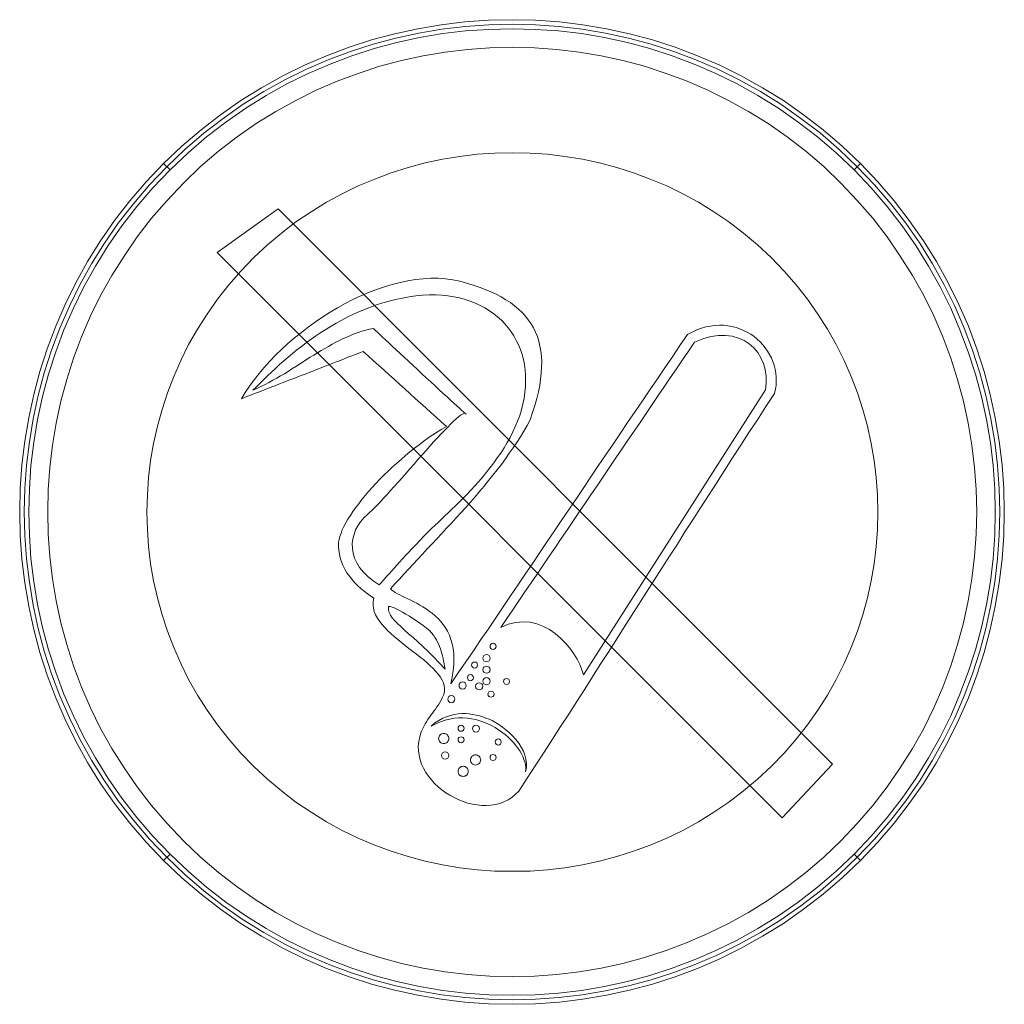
# Model space of a CAD drawing. Header units: millimetres. Extents: x 109 to 343, y 26 to 260.
import ezdxf

# ---------------------------------------------------------------- set-up
doc = ezdxf.new("R2010")
doc.units = ezdxf.units.MM

# ---------------------------------------------------------------- blocks, each defined once
blk = doc.blocks.new('WMF0')
at = {"color": 7, "lineweight": 0}
for points in [[(-81.64, 81.08), (-77.34, 85.18), (-72.86, 89.03), (-68.25, 92.57), (-63.49, 95.9), (-58.6, 98.92), (-53.61, 101.69), (-48.5, 104.23), (-43.3, 106.45), (-38.03, 108.42), (-32.68, 110.16), (-27.27, 111.62), (-21.82, 112.8), (-16.31, 113.73), (-10.79, 114.39), (-5.2, 114.77), (0.35, 114.91), (5.9, 114.77), (11.48, 114.39), (17, 113.73), (22.52, 112.8), (27.96, 111.62), (33.38, 110.16), (38.72, 108.42), (43.99, 106.45), (49.2, 104.23), (54.3, 101.69), (59.3, 98.92), (64.19, 95.9), (68.94, 92.57), (73.56, 89.03), (78.03, 85.18), (82.33, 81.08), (86.43, 76.78), (90.28, 72.31), (93.82, 67.69), (97.15, 62.94), (100.17, 58.05), (102.94, 53.05), (105.48, 47.95), (107.7, 42.78), (109.67, 37.51), (111.41, 32.13), (112.87, 26.75), (114.05, 21.27), (114.98, 15.79), (115.64, 10.24), (116.02, 4.68), (116.16, -0.87), (116.02, -6.45), (115.64, -12), (114.98, -17.56), (114.05, -23.04), (112.87, -28.52), (111.41, -33.9), (109.67, -39.28), (107.7, -44.55), (105.48, -49.72), (102.94, -54.82), (100.17, -59.82), (97.15, -64.71), (93.82, -69.46), (90.28, -74.08), (86.43, -78.55), (82.33, -82.85), (78.03, -86.95), (73.56, -90.8), (68.94, -94.34), (64.19, -97.67), (59.3, -100.69), (54.3, -103.46), (49.2, -106), (43.99, -108.22), (38.72, -110.19), (33.38, -111.93), (27.96, -113.39), (22.52, -114.57), (17, -115.5), (11.48, -116.16), (5.9, -116.54), (0.35, -116.68), (-5.2, -116.54), (-10.79, -116.16), (-16.31, -115.5), (-21.82, -114.57), (-27.27, -113.39), (-32.68, -111.93), (-38.03, -110.19), (-43.3, -108.22), (-48.5, -106), (-53.61, -103.46), (-58.6, -100.69), (-63.49, -97.67), (-68.25, -94.34), (-72.86, -90.8), (-77.34, -86.95), (-81.64, -82.85), (-85.73, -78.55), (-89.58, -74.08), (-93.16, -69.46), (-96.45, -64.71), (-99.51, -59.82), (-102.28, -54.82), (-104.78, -49.72), (-107.04, -44.55), (-109.01, -39.28), (-110.75, -33.9), (-112.17, -28.52), (-113.39, -23.04), (-114.29, -17.56), (-114.98, -12), (-115.36, -6.45), (-115.5, -0.87), (-115.36, 4.68), (-114.98, 10.24), (-114.29, 15.79), (-113.39, 21.27), (-112.17, 26.75), (-110.75, 32.13), (-109.01, 37.51), (-107.04, 42.78), (-104.78, 47.95), (-102.28, 53.05), (-99.51, 58.05), (-96.45, 62.94), (-93.16, 67.69), (-89.58, 72.31), (-85.73, 76.78), (-81.64, 81.08), (-81.64, 81.08)], [(83.1, 81.85), (83.1, 81.85), (78.76, 85.98), (74.21, 89.86), (69.57, 93.44), (64.78, 96.8), (59.85, 99.85), (54.78, 102.63), (49.65, 105.2), (44.41, 107.45), (39.07, 109.43), (33.69, 111.2), (28.21, 112.66), (22.73, 113.84), (17.17, 114.77), (11.59, 115.47), (5.93, 115.85), (0.35, 115.99), (-5.24, 115.85), (-10.89, 115.47), (-16.48, 114.77), (-22.03, 113.84), (-27.51, 112.66), (-33, 111.2), (-38.37, 109.43), (-43.72, 107.45), (-48.96, 105.2), (-54.09, 102.63), (-59.16, 99.85), (-64.08, 96.8), (-68.87, 93.44), (-73.52, 89.86), (-78.07, 85.98), (-82.4, 81.85), (-80.88, 80.32), (-76.61, 84.38), (-72.2, 88.2), (-67.62, 91.7), (-62.9, 95), (-58.05, 97.98), (-53.12, 100.76), (-48.05, 103.25), (-42.88, 105.44), (-37.68, 107.42), (-32.37, 109.12), (-27.03, 110.58), (-21.62, 111.76), (-16.13, 112.69), (-10.69, 113.32), (-5.17, 113.7), (0.35, 113.84), (5.86, 113.7), (11.38, 113.32), (16.83, 112.69), (22.31, 111.76), (27.72, 110.58), (33.07, 109.12), (38.37, 107.42), (43.58, 105.44), (48.75, 103.25), (53.81, 100.76), (58.74, 97.98), (63.6, 95), (68.32, 91.7), (72.9, 88.2), (77.3, 84.38), (81.57, 80.32), (81.57, 80.32), (83.1, 81.85)], [(-61, 59.5), (-57.77, 62.52), (-54.4, 65.33), (-50.97, 67.97), (-47.39, 70.4), (-43.75, 72.65), (-40, 74.67), (-36.19, 76.54), (-32.27, 78.17), (-28.35, 79.63), (-24.32, 80.91), (-20.26, 81.99), (-16.17, 82.85), (-12.04, 83.55), (-7.91, 84.03), (-3.75, 84.31), (0.45, 84.42), (4.61, 84.31), (8.78, 84.03), (12.91, 83.55), (17.04, 82.85), (21.13, 81.99), (25.19, 80.91), (29.21, 79.63), (33.17, 78.17), (37.06, 76.54), (40.87, 74.67), (44.62, 72.65), (48.26, 70.4), (51.84, 67.97), (55.27, 65.33), (58.64, 62.52), (61.86, 59.5), (64.92, 56.31), (67.8, 53.02), (70.47, 49.62), (72.97, 46.11), (75.22, 42.54), (77.3, 38.86), (79.18, 35.08), (80.88, 31.26), (82.37, 27.38), (83.65, 23.42), (84.73, 19.46), (85.63, 15.4), (86.32, 11.38), (86.81, 7.29), (87.12, 3.19), (87.23, -0.9), (87.12, -5), (86.81, -9.09), (86.32, -13.18), (85.63, -17.24), (84.73, -21.27), (83.65, -25.26), (82.37, -29.18), (80.88, -33.07), (79.18, -36.88), (77.3, -40.66), (75.22, -44.34), (72.97, -47.91), (70.47, -51.42), (67.8, -54.82), (64.92, -58.12), (61.86, -61.27), (58.64, -64.29), (55.27, -67.1), (51.84, -69.74), (48.26, -72.17), (44.62, -74.42), (40.87, -76.47), (37.06, -78.31), (33.17, -79.97), (29.21, -81.43), (25.19, -82.68), (21.13, -83.76), (17.04, -84.66), (12.91, -85.32), (8.78, -85.8), (4.61, -86.12), (0.45, -86.18), (-3.75, -86.12), (-7.91, -85.8), (-12.04, -85.32), (-16.17, -84.66), (-20.26, -83.76), (-24.32, -82.68), (-28.35, -81.43), (-32.27, -79.97), (-36.19, -78.31), (-40, -76.47), (-43.75, -74.42), (-47.39, -72.17), (-50.97, -69.74), (-54.4, -67.1), (-57.77, -64.29), (-61, -61.27), (-64.08, -58.12), (-66.93, -54.82), (-69.63, -51.42), (-72.1, -47.91), (-74.39, -44.34), (-76.47, -40.66), (-78.34, -36.88), (-80.01, -33.07), (-81.5, -29.18), (-82.78, -25.26), (-83.89, -21.27), (-84.8, -17.24), (-85.49, -13.18), (-85.98, -9.09), (-86.25, -5), (-86.36, -0.9), (-86.25, 3.19), (-85.98, 7.29), (-85.49, 11.38), (-84.8, 15.4), (-83.89, 19.46), (-82.78, 23.42), (-81.5, 27.38), (-80.01, 31.26), (-78.34, 35.08), (-76.47, 38.86), (-74.39, 42.54), (-72.1, 46.11), (-69.63, 49.62), (-66.93, 53.02), (-64.08, 56.31), (-61, 59.5), (-61, 59.5)], [(-82.4, 81.85), (-82.4, 81.85), (-86.53, 77.51), (-90.42, 73), (-94.03, 68.32), (-97.36, 63.53), (-100.44, 58.6), (-103.22, 53.54), (-105.75, 48.4), (-108.01, 43.2), (-110.02, 37.85), (-111.76, 32.44), (-113.21, 26.99), (-114.43, 21.48), (-115.33, 15.96), (-116.06, 10.34), (-116.44, 4.72), (-116.58, -0.87), (-116.44, -6.49), (-116.06, -12.11), (-115.33, -17.73), (-114.43, -23.25), (-113.21, -28.76), (-111.76, -34.21), (-110.02, -39.62), (-108.01, -44.97), (-105.75, -50.17), (-103.22, -55.31), (-100.44, -60.37), (-97.36, -65.3), (-94.03, -70.09), (-90.42, -74.77), (-86.53, -79.28), (-82.4, -83.62), (-80.88, -82.09), (-84.94, -77.82), (-88.75, -73.38), (-92.29, -68.84), (-95.55, -64.12), (-98.57, -59.26), (-101.35, -54.33), (-103.81, -49.27), (-106.07, -44.13), (-108.01, -38.93), (-109.74, -33.59), (-111.13, -28.28), (-112.35, -22.83), (-113.25, -17.38), (-113.91, -11.9), (-114.29, -6.42), (-114.43, -0.87), (-114.29, 4.65), (-113.91, 10.13), (-113.25, 15.61), (-112.35, 21.06), (-111.13, 26.51), (-109.74, 31.82), (-108.01, 37.16), (-106.07, 42.36), (-103.81, 47.5), (-101.35, 52.56), (-98.57, 57.49), (-95.55, 62.35), (-92.29, 67.07), (-88.75, 71.61), (-84.94, 76.05), (-80.88, 80.32), (-80.88, 80.32), (-82.4, 81.85)], [(83.1, -83.62), (83.1, -83.62), (87.23, -79.28), (91.11, -74.73), (94.68, -70.09), (98.05, -65.3), (101.1, -60.37), (103.88, -55.31), (106.45, -50.17), (108.7, -44.97), (110.68, -39.62), (112.45, -34.21), (113.91, -28.76), (115.09, -23.25), (116.02, -17.73), (116.72, -12.11), (117.1, -6.49), (117.24, -0.87), (117.1, 4.72), (116.72, 10.34), (116.02, 15.96), (115.09, 21.48), (113.91, 26.99), (112.45, 32.44), (110.68, 37.85), (108.7, 43.2), (106.45, 48.4), (103.88, 53.54), (101.1, 58.6), (98.05, 63.53), (94.68, 68.32), (91.11, 72.97), (87.23, 77.51), (83.1, 81.85), (81.57, 80.32), (85.63, 76.05), (89.45, 71.65), (92.95, 67.07), (96.25, 62.35), (99.23, 57.49), (102.01, 52.56), (104.5, 47.5), (106.69, 42.36), (108.67, 37.16), (110.37, 31.82), (111.82, 26.51), (113, 21.06), (113.94, 15.61), (114.57, 10.13), (114.95, 4.65), (115.09, -0.87), (114.95, -6.42), (114.57, -11.9), (113.94, -17.38), (113, -22.83), (111.82, -28.28), (110.37, -33.59), (108.67, -38.93), (106.69, -44.13), (104.5, -49.27), (102.01, -54.33), (99.23, -59.26), (96.25, -64.12), (92.95, -68.84), (89.45, -73.42), (85.63, -77.82), (81.57, -82.09), (81.57, -82.09), (83.1, -83.62)], [(-63.94, 26.02), (-63.01, 27.51), (-62, 29.01), (-60.93, 30.5), (-59.75, 31.99), (-58.5, 33.45), (-57.18, 34.9), (-55.83, 36.33), (-54.37, 37.75), (-52.88, 39.1), (-51.32, 40.46), (-49.68, 41.74), (-48.05, 43.02), (-46.35, 44.24), (-44.62, 45.42), (-42.88, 46.53), (-41.08, 47.6), (-39.28, 48.61), (-37.44, 49.55), (-35.6, 50.41), (-33.72, 51.21), (-31.85, 51.94), (-29.98, 52.6), (-28.1, 53.15), (-26.26, 53.64), (-24.39, 54.02), (-22.55, 54.33), (-20.75, 54.51), (-18.94, 54.61), (-17.17, 54.61), (-15.44, 54.47), (-13.74, 54.23), (-12.07, 53.88), (-10.48, 53.47), (-8.92, 52.98), (-7.46, 52.49), (-6.04, 51.97), (-4.72, 51.42), (-3.43, 50.83), (-2.26, 50.17), (-1.11, 49.51), (-0.03, 48.82), (0.94, 48.09), (1.87, 47.29), (2.71, 46.49), (3.5, 45.63), (4.2, 44.76), (4.86, 43.82), (5.41, 42.85), (5.9, 41.81), (6.35, 40.77), (6.7, 39.66), (6.97, 38.51), (7.18, 37.3), (7.32, 36.08), (7.39, 34.8), (7.36, 33.45), (7.29, 32.06), (7.11, 30.64), (6.9, 29.14), (6.59, 27.62), (6.21, 26.06), (5.76, 24.43), (5.2, 22.73), (4.61, 20.99), (3.89, 19.64), (3.12, 18.32), (2.32, 17), (1.49, 15.65), (0.62, 14.33), (-0.31, 13.05), (-1.21, 11.73), (-2.19, 10.41), (-3.19, 9.13), (-4.2, 7.84), (-5.24, 6.56), (-6.28, 5.27), (-7.36, 3.99), (-8.43, 2.74), (-9.54, 1.46), (-10.65, 0.21), (-11.76, -1.04), (-12.91, -2.29), (-14.05, -3.54), (-15.2, -4.75), (-16.34, -6), (-17.49, -7.22), (-18.63, -8.43), (-19.78, -9.65), (-20.89, -10.86), (-22.03, -12.07), (-23.14, -13.25), (-24.25, -14.43), (-25.33, -15.65), (-26.4, -16.83), (-27.48, -17.97), (-28.52, -19.15), (-28.21, -19.43), (-27.83, -19.71), (-27.38, -20.02), (-26.89, -20.3), (-26.33, -20.57), (-25.74, -20.85), (-25.09, -21.16), (-24.43, -21.48), (-23.73, -21.82), (-23, -22.17), (-22.27, -22.55), (-21.55, -22.97), (-20.82, -23.42), (-20.05, -23.87), (-19.33, -24.39), (-18.6, -24.91), (-17.9, -25.5), (-17.24, -26.16), (-16.62, -26.82), (-16.03, -27.58), (-15.47, -28.35), (-14.99, -29.21), (-14.54, -30.12), (-14.19, -31.12), (-13.88, -32.16), (-13.64, -33.27), (-13.5, -34.49), (-13.46, -35.74), (-13.5, -37.12), (-13.64, -38.55), (-13.88, -40.07), (-14.23, -41.7), (-12.42, -39.07), (-10.62, -36.43), (-8.85, -33.83), (-7.08, -31.19), (-5.27, -28.59), (-3.54, -25.99), (-1.77, -23.39), (0, -20.82), (1.73, -18.22), (3.47, -15.65), (5.24, -13.05), (6.97, -10.48), (8.71, -7.91), (10.44, -5.34), (12.18, -2.78), (13.91, -0.21), (15.61, 2.36), (17.35, 4.93), (19.08, 7.49), (20.82, 10.06), (22.55, 12.63), (24.32, 15.2), (26.06, 17.8), (27.79, 20.37), (29.56, 22.97), (31.33, 25.54), (33.07, 28.14), (34.87, 30.74), (36.64, 33.38), (38.41, 35.98), (40.21, 38.62), (42.02, 41.25), (43.13, 41.84), (44.2, 42.33), (45.31, 42.75), (46.39, 43.06), (47.46, 43.27), (48.5, 43.4), (49.58, 43.47), (50.59, 43.44), (51.59, 43.34), (52.56, 43.16), (53.54, 42.92), (54.44, 42.61), (55.34, 42.22), (56.21, 41.81), (57.04, 41.32), (57.8, 40.77), (58.53, 40.18), (59.23, 39.52), (59.89, 38.82), (60.47, 38.1), (61, 37.33), (61.48, 36.53), (61.93, 35.7), (62.28, 34.83), (62.59, 33.97), (62.83, 33.03), (62.97, 32.09), (63.08, 31.16), (63.08, 30.19), (63.04, 29.21), (62.87, 28.24), (62.66, 27.27), (60.61, 24.15), (58.6, 21.03), (56.59, 17.97), (54.65, 14.95), (52.7, 11.94), (50.76, 8.95), (48.85, 6), (46.98, 3.05), (45.1, 0.14), (43.27, -2.74), (41.39, -5.62), (39.59, -8.5), (37.75, -11.38), (35.91, -14.23), (34.11, -17.07), (32.3, -19.95), (30.46, -22.8), (28.66, -25.64), (26.82, -28.49), (24.98, -31.37), (23.18, -34.24), (21.3, -37.12), (19.46, -40.04), (17.59, -42.95), (15.72, -45.87), (13.81, -48.85), (11.87, -51.84), (9.92, -54.82), (7.98, -57.87), (5.97, -60.93), (3.96, -64.05), (1.91, -67.17), (1.11, -67.97), (0.28, -68.66), (-0.62, -69.25), (-1.6, -69.7), (-2.57, -70.09), (-3.61, -70.33), (-4.68, -70.5), (-5.76, -70.57), (-6.84, -70.54), (-7.95, -70.43), (-9.06, -70.26), (-10.17, -69.98), (-11.24, -69.63), (-12.32, -69.22), (-13.39, -68.7), (-14.4, -68.14), (-15.37, -67.52), (-16.31, -66.86), (-17.21, -66.13), (-18.04, -65.33), (-18.81, -64.5), (-19.53, -63.63), (-20.16, -62.7), (-20.68, -61.72), (-21.13, -60.72), (-21.48, -59.71), (-21.75, -58.64), (-21.89, -57.56), (-21.93, -56.48), (-21.82, -55.34), (-21.58, -54.23), (-21.23, -53.08), (-20.96, -52.43), (-20.64, -51.77), (-20.3, -51.21), (-19.98, -50.66), (-19.64, -50.14), (-19.29, -49.62), (-18.91, -49.13), (-18.56, -48.64), (-18.22, -48.16), (-17.83, -47.67), (-17.49, -47.15), (-17.14, -46.63), (-16.83, -46.08), (-16.48, -45.52), (-16.17, -44.86), (-15.89, -44.2), (-15.72, -43.51), (-15.68, -42.81), (-15.75, -42.16), (-15.96, -41.46), (-16.27, -40.77), (-16.69, -40.11), (-17.17, -39.41), (-17.73, -38.72), (-18.39, -38.06), (-19.08, -37.37), (-19.85, -36.71), (-20.64, -36.01), (-21.51, -35.32), (-22.38, -34.66), (-23.25, -33.97), (-24.15, -33.27), (-25.05, -32.58), (-25.92, -31.85), (-26.79, -31.16), (-27.62, -30.46), (-28.45, -29.73), (-29.21, -29.01), (-29.91, -28.28), (-30.57, -27.55), (-31.16, -26.79), (-31.64, -26.06), (-32.06, -25.29), (-32.37, -24.53), (-32.58, -23.73), (-32.68, -22.93), (-32.65, -22.14), (-32.48, -21.34), (-33.24, -20.82), (-34.04, -20.26), (-34.8, -19.67), (-35.56, -19.05), (-36.29, -18.39), (-36.99, -17.69), (-37.65, -16.93), (-38.27, -16.13), (-38.86, -15.3), (-39.38, -14.43), (-39.83, -13.5), (-40.21, -12.49), (-40.52, -11.48), (-40.73, -10.41), (-40.84, -9.26), (-40.87, -8.08), (-40.73, -7.39), (-40.56, -6.66), (-40.28, -5.9), (-39.97, -5.13), (-39.59, -4.3), (-39.14, -3.47), (-38.62, -2.6), (-38.06, -1.7), (-37.47, -0.76), (-36.81, 0.14), (-36.08, 1.08), (-35.36, 2.05), (-34.56, 3.02), (-33.72, 3.99), (-32.86, 4.96), (-31.95, 5.93), (-31.05, 6.9), (-30.08, 7.84), (-29.11, 8.81), (-28.1, 9.75), (-27.06, 10.69), (-26.02, 11.62), (-24.98, 12.53), (-23.91, 13.39), (-22.83, 14.26), (-21.75, 15.09), (-20.64, 15.93), (-19.57, 16.69), (-18.46, 17.42), (-17.38, 18.15), (-16.31, 18.81), (-15.23, 19.43), (-16.48, 20.54), (-17.69, 21.65), (-18.94, 22.76), (-20.16, 23.87), (-21.41, 24.98), (-22.66, 26.09), (-23.87, 27.2), (-25.12, 28.35), (-26.37, 29.46), (-27.58, 30.57), (-28.83, 31.68), (-30.05, 32.79), (-31.3, 33.9), (-32.54, 35.01), (-33.76, 36.12), (-35.01, 37.23), (-35.91, 36.88), (-36.81, 36.53), (-37.71, 36.19), (-38.62, 35.84), (-39.52, 35.46), (-40.42, 35.11), (-41.32, 34.77), (-42.22, 34.42), (-43.16, 34.07), (-44.06, 33.72), (-44.97, 33.38), (-45.87, 33.03), (-46.77, 32.65), (-47.67, 32.3), (-48.57, 31.95), (-49.48, 31.61), (-50.38, 31.26), (-51.28, 30.91), (-52.18, 30.57), (-53.08, 30.22), (-53.99, 29.87), (-54.89, 29.53), (-55.79, 29.14), (-56.69, 28.8), (-57.63, 28.45), (-58.53, 28.1), (-59.43, 27.76), (-60.34, 27.41), (-61.24, 27.06), (-62.14, 26.72), (-63.04, 26.37), (-63.94, 26.02), (-63.94, 26.02)], [(-61.24, 28.03), (-60.37, 28.87), (-59.5, 29.73), (-58.6, 30.6), (-57.7, 31.47), (-56.76, 32.34), (-55.83, 33.2), (-54.85, 34.11), (-53.85, 34.97), (-52.84, 35.84), (-51.8, 36.71), (-50.73, 37.58), (-49.65, 38.41), (-48.54, 39.28), (-47.39, 40.11), (-46.25, 40.91), (-45.07, 41.7), (-43.86, 42.47), (-42.64, 43.23), (-41.39, 43.96), (-40.11, 44.65), (-38.79, 45.35), (-37.44, 46.01), (-36.08, 46.63), (-34.7, 47.22), (-33.27, 47.74), (-31.82, 48.26), (-30.32, 48.75), (-28.83, 49.16), (-27.31, 49.55), (-25.71, 49.89), (-24.11, 50.2), (-22.48, 50.45), (-20.89, 50.59), (-19.33, 50.66), (-17.8, 50.66), (-16.31, 50.59), (-14.88, 50.41), (-13.5, 50.2), (-12.14, 49.93), (-10.83, 49.58), (-9.58, 49.16), (-8.36, 48.68), (-7.22, 48.16), (-6.11, 47.57), (-5.03, 46.91), (-4.02, 46.18), (-3.09, 45.45), (-2.19, 44.62), (-1.39, 43.75), (-0.59, 42.85), (0.1, 41.91), (0.76, 40.91), (1.35, 39.87), (1.87, 38.79), (2.32, 37.68), (2.71, 36.53), (3.02, 35.32), (3.26, 34.11), (3.43, 32.86), (3.54, 31.57), (3.57, 30.25), (3.54, 28.9), (3.4, 27.55), (3.19, 26.16), (2.91, 24.77), (2.57, 23.39), (2.15, 22.03), (1.67, 20.71), (1.11, 19.39), (0.52, 18.11), (-0.14, 16.83), (-0.83, 15.58), (-1.56, 14.33), (-2.32, 13.12), (-3.16, 11.94), (-3.99, 10.79), (-4.86, 9.65), (-5.72, 8.54), (-6.63, 7.46), (-7.56, 6.38), (-8.47, 5.34), (-9.4, 4.34), (-10.34, 3.37), (-11.24, 2.43), (-12.18, 1.49), (-13.08, 0.59), (-13.95, -0.24), (-14.82, -1.08), (-15.68, -1.87), (-16.48, -2.64), (-17.24, -3.37), (-18.01, -4.06), (-18.7, -4.75), (-19.36, -5.38), (-19.95, -5.97), (-20.51, -6.52), (-21.51, -7.56), (-22.45, -8.57), (-23.35, -9.51), (-24.18, -10.41), (-24.95, -11.24), (-25.71, -12.04), (-26.37, -12.8), (-27.03, -13.53), (-27.65, -14.23), (-28.21, -14.85), (-28.76, -15.47), (-29.28, -16.06), (-29.8, -16.62), (-30.29, -17.14), (-30.74, -17.66), (-31.19, -18.15), (-32.65, -17.21), (-33.93, -16.2), (-34.97, -15.16), (-35.88, -14.09), (-36.53, -12.98), (-37.06, -11.83), (-37.4, -10.69), (-37.58, -9.54), (-37.61, -8.4), (-37.47, -7.29), (-37.19, -6.21), (-36.81, -5.13), (-36.29, -4.13), (-35.63, -3.19), (-34.87, -2.29), (-34, -1.49), (-33.52, -1.04), (-32.96, -0.52), (-32.34, 0.07), (-31.64, 0.8), (-30.91, 1.56), (-30.15, 2.39), (-29.35, 3.26), (-28.49, 4.23), (-27.62, 5.2), (-26.72, 6.21), (-25.78, 7.25), (-24.84, 8.33), (-23.91, 9.4), (-22.93, 10.51), (-22, 11.59), (-21.03, 12.66), (-20.09, 13.7), (-19.19, 14.75), (-18.28, 15.75), (-17.38, 16.72), (-16.55, 17.63), (-15.72, 18.49), (-14.95, 19.29), (-14.23, 20.02), (-13.57, 20.68), (-12.94, 21.23), (-12.35, 21.72), (-11.87, 22.1), (-11.45, 22.38), (-11.1, 22.52), (-10.83, 22.59), (-10.65, 22.48), (-10.58, 22.38), (-10.65, 22.45), (-10.86, 22.59), (-11.17, 22.86), (-11.59, 23.25), (-12.14, 23.73), (-12.77, 24.29), (-13.46, 24.95), (-14.26, 25.64), (-15.09, 26.44), (-15.99, 27.27), (-16.97, 28.14), (-17.94, 29.04), (-18.98, 30.01), (-20.02, 30.98), (-21.06, 31.95), (-22.14, 32.93), (-23.18, 33.93), (-24.22, 34.9), (-25.26, 35.84), (-26.26, 36.78), (-27.2, 37.65), (-28.1, 38.51), (-28.94, 39.28), (-29.73, 40), (-30.43, 40.66), (-31.05, 41.25), (-31.57, 41.74), (-31.99, 42.12), (-32.3, 42.43), (-32.51, 42.61), (-32.58, 42.68), (-33.52, 42.5), (-34.42, 42.26), (-35.32, 42.02), (-36.22, 41.74), (-37.12, 41.39), (-37.99, 41.05), (-38.89, 40.66), (-39.76, 40.28), (-40.63, 39.83), (-41.5, 39.41), (-42.36, 38.93), (-43.23, 38.44), (-44.1, 37.96), (-44.97, 37.44), (-45.83, 36.92), (-46.7, 36.36), (-47.57, 35.84), (-48.44, 35.29), (-49.3, 34.73), (-50.17, 34.18), (-51.04, 33.62), (-51.94, 33.07), (-52.81, 32.51), (-53.71, 31.95), (-54.61, 31.43), (-55.55, 30.88), (-56.45, 30.39), (-57.39, 29.87), (-58.32, 29.39), (-59.3, 28.9), (-60.27, 28.45), (-61.24, 28.03), (-61.24, 28.03)], [(43.68, 39.45), (42.26, 37.33), (40.8, 35.22), (39.38, 33.1), (37.92, 30.98), (36.5, 28.87), (35.04, 26.75), (33.62, 24.63), (32.16, 22.52), (30.74, 20.4), (29.32, 18.28), (27.86, 16.17), (26.44, 14.05), (24.98, 11.94), (23.56, 9.82), (22.1, 7.7), (20.68, 5.59), (19.22, 3.43), (17.8, 1.32), (16.34, -0.8), (14.92, -2.91), (13.5, -5.03), (12.04, -7.15), (10.62, -9.26), (9.16, -11.38), (7.74, -13.5), (6.28, -15.61), (4.86, -17.73), (3.4, -19.85), (1.98, -21.96), (0.52, -24.08), (-0.9, -26.2), (-2.36, -28.31), (-0.56, -27.51), (1.21, -27.1), (2.95, -26.92), (4.61, -27.06), (6.25, -27.44), (7.77, -28.03), (9.23, -28.8), (10.58, -29.73), (11.87, -30.81), (13.01, -31.99), (14.09, -33.24), (14.99, -34.52), (15.79, -35.84), (16.45, -37.12), (16.93, -38.37), (17.28, -39.55), (60.54, 28.1), (60.72, 29.77), (60.68, 31.4), (60.44, 32.93), (60.02, 34.38), (59.43, 35.74), (58.67, 36.99), (57.73, 38.1), (56.66, 39.03), (55.44, 39.83), (54.09, 40.42), (52.63, 40.84), (51.04, 41.05), (49.34, 41.01), (47.53, 40.77), (45.66, 40.25), (43.68, 39.45), (43.68, 39.45)], [(-29.04, -23.52), (-29.04, -24.11), (-28.87, -24.74), (-28.55, -25.36), (-28.14, -25.99), (-27.55, -26.65), (-26.89, -27.38), (-26.09, -28.1), (-25.19, -28.9), (-24.22, -29.77), (-23.14, -30.71), (-22.03, -31.71), (-20.82, -32.82), (-19.57, -34), (-18.28, -35.29), (-16.93, -36.67), (-15.58, -38.17), (-15.68, -37.51), (-15.82, -36.85), (-15.93, -36.26), (-16.03, -35.63), (-16.17, -35.04), (-16.31, -34.49), (-16.48, -33.93), (-16.65, -33.38), (-16.86, -32.82), (-17.07, -32.3), (-17.35, -31.75), (-17.63, -31.23), (-17.97, -30.67), (-18.35, -30.12), (-18.77, -29.56), (-19.26, -29.01), (-19.98, -28.45), (-20.75, -27.86), (-21.55, -27.27), (-22.38, -26.72), (-23.21, -26.16), (-24.04, -25.64), (-24.88, -25.12), (-25.64, -24.67), (-26.37, -24.29), (-27.06, -23.94), (-27.65, -23.66), (-28.14, -23.45), (-28.55, -23.32), (-28.87, -23.28), (-29.01, -23.35), (-29.04, -23.52), (-29.04, -23.52)], [(-4.16, -32.06), (-3.89, -32.13), (-3.64, -32.27), (-3.5, -32.51), (-3.43, -32.79), (-3.5, -33.07), (-3.64, -33.31), (-3.89, -33.45), (-4.16, -33.52), (-4.44, -33.45), (-4.68, -33.31), (-4.82, -33.07), (-4.89, -32.79), (-4.82, -32.51), (-4.68, -32.27), (-4.44, -32.13), (-4.16, -32.06), (-4.16, -32.06)], [(-5.76, -34.73), (-5.41, -34.8), (-5.13, -34.97), (-4.96, -35.25), (-4.89, -35.56), (-4.96, -35.91), (-5.13, -36.19), (-5.41, -36.36), (-5.76, -36.43), (-6.07, -36.36), (-6.35, -36.19), (-6.52, -35.91), (-6.59, -35.56), (-6.52, -35.25), (-6.35, -34.97), (-6.07, -34.8), (-5.76, -34.73), (-5.76, -34.73)], [(-8.57, -36.5), (-8.29, -36.57), (-8.05, -36.71), (-7.91, -36.95), (-7.84, -37.23), (-7.91, -37.51), (-8.05, -37.75), (-8.29, -37.89), (-8.57, -37.96), (-8.85, -37.89), (-9.09, -37.75), (-9.23, -37.51), (-9.3, -37.23), (-9.23, -36.95), (-9.09, -36.71), (-8.85, -36.57), (-8.57, -36.5), (-8.57, -36.5)], [(-9.54, -39.48), (-9.26, -39.55), (-9.02, -39.69), (-8.88, -39.93), (-8.81, -40.21), (-8.88, -40.49), (-9.02, -40.73), (-9.26, -40.87), (-9.54, -40.94), (-9.82, -40.87), (-10.06, -40.73), (-10.2, -40.49), (-10.27, -40.21), (-10.2, -39.93), (-10.06, -39.69), (-9.82, -39.55), (-9.54, -39.48), (-9.54, -39.48)], [(-5.76, -37.47), (-5.41, -37.54), (-5.13, -37.71), (-4.96, -37.99), (-4.89, -38.3), (-4.96, -38.65), (-5.13, -38.93), (-5.41, -39.1), (-5.76, -39.17), (-6.07, -39.1), (-6.35, -38.93), (-6.52, -38.65), (-6.59, -38.3), (-6.52, -37.99), (-6.35, -37.71), (-6.07, -37.54), (-5.76, -37.47), (-5.76, -37.47)], [(-11.41, -41.22), (-11.07, -41.29), (-10.79, -41.46), (-10.62, -41.74), (-10.55, -42.05), (-10.62, -42.4), (-10.79, -42.68), (-11.07, -42.85), (-11.41, -42.92), (-11.73, -42.85), (-12, -42.68), (-12.18, -42.4), (-12.25, -42.05), (-12.18, -41.74), (-12, -41.46), (-11.73, -41.29), (-11.41, -41.22), (-11.41, -41.22)], [(-7.49, -41.43), (-7.15, -41.5), (-6.87, -41.67), (-6.7, -41.95), (-6.63, -42.26), (-6.7, -42.61), (-6.87, -42.88), (-7.15, -43.06), (-7.49, -43.13), (-7.81, -43.06), (-8.08, -42.88), (-8.26, -42.61), (-8.33, -42.26), (-8.26, -41.95), (-8.08, -41.67), (-7.81, -41.5), (-7.49, -41.43), (-7.49, -41.43)], [(-5.76, -40.21), (-5.41, -40.28), (-5.13, -40.46), (-4.96, -40.73), (-4.89, -41.05), (-4.96, -41.39), (-5.13, -41.67), (-5.41, -41.84), (-5.76, -41.91), (-6.07, -41.84), (-6.35, -41.67), (-6.52, -41.39), (-6.59, -41.05), (-6.52, -40.73), (-6.35, -40.46), (-6.07, -40.28), (-5.76, -40.21), (-5.76, -40.21)], [(-0.97, -40.39), (-0.69, -40.46), (-0.45, -40.59), (-0.31, -40.84), (-0.24, -41.11), (-0.31, -41.39), (-0.45, -41.64), (-0.69, -41.77), (-0.97, -41.84), (-1.25, -41.77), (-1.49, -41.64), (-1.63, -41.39), (-1.7, -41.11), (-1.63, -40.84), (-1.49, -40.59), (-1.25, -40.46), (-0.97, -40.39), (-0.97, -40.39)], [(-4.65, -43.4), (-4.37, -43.47), (-4.13, -43.61), (-3.99, -43.86), (-3.92, -44.13), (-3.99, -44.41), (-4.13, -44.65), (-4.37, -44.79), (-4.65, -44.86), (-4.93, -44.79), (-5.17, -44.65), (-5.31, -44.41), (-5.38, -44.13), (-5.31, -43.86), (-5.17, -43.61), (-4.93, -43.47), (-4.65, -43.4), (-4.65, -43.4)], [(-14.09, -44.45), (-13.74, -44.51), (-13.46, -44.69), (-13.29, -44.97), (-13.22, -45.28), (-13.29, -45.63), (-13.46, -45.9), (-13.74, -46.08), (-14.09, -46.15), (-14.4, -46.08), (-14.68, -45.9), (-14.85, -45.63), (-14.92, -45.28), (-14.85, -44.97), (-14.68, -44.69), (-14.4, -44.51), (-14.09, -44.45), (-14.09, -44.45)], [(-18.87, -51.7), (-17.76, -51.14), (-16.69, -50.66), (-15.58, -50.31), (-14.5, -50.03), (-13.43, -49.86), (-12.35, -49.75), (-11.31, -49.75), (-10.27, -49.82), (-9.26, -49.96), (-8.26, -50.17), (-7.29, -50.45), (-6.35, -50.76), (-5.41, -51.14), (-4.55, -51.59), (-3.68, -52.04), (-2.85, -52.56), (-2.08, -53.12), (-1.32, -53.71), (-0.62, -54.33), (0.03, -54.96), (0.66, -55.62), (1.21, -56.28), (1.7, -56.94), (2.15, -57.6), (2.57, -58.29), (2.91, -58.95), (3.16, -59.61), (3.4, -60.23), (3.54, -60.86), (3.61, -61.45), (3.61, -62.04), (3.54, -62.56), (3.75, -61.59), (3.78, -60.58), (3.64, -59.57), (3.4, -58.6), (3.02, -57.63), (2.5, -56.69), (1.91, -55.79), (1.25, -54.92), (0.49, -54.09), (-0.28, -53.29), (-1.11, -52.6), (-1.94, -51.94), (-2.78, -51.35), (-3.61, -50.83), (-4.41, -50.41), (-5.13, -50.07), (-5.86, -49.79), (-6.63, -49.55), (-7.39, -49.3), (-8.19, -49.09), (-9.02, -48.96), (-9.85, -48.82), (-10.72, -48.75), (-11.59, -48.75), (-12.49, -48.82), (-13.36, -48.96), (-14.29, -49.16), (-15.2, -49.48), (-16.1, -49.86), (-17.04, -50.38), (-17.97, -50.97), (-18.87, -51.7), (-18.87, -51.7)], [(-15.89, -53.43), (-15.65, -53.47), (-15.44, -53.54), (-15.23, -53.64), (-15.02, -53.78), (-14.88, -53.99), (-14.78, -54.19), (-14.71, -54.4), (-14.68, -54.65), (-14.71, -54.89), (-14.78, -55.1), (-14.88, -55.31), (-15.02, -55.51), (-15.23, -55.65), (-15.44, -55.76), (-15.65, -55.83), (-15.89, -55.86), (-16.13, -55.83), (-16.34, -55.76), (-16.55, -55.65), (-16.76, -55.51), (-16.9, -55.31), (-17, -55.1), (-17.07, -54.89), (-17.11, -54.65), (-17.07, -54.4), (-17, -54.19), (-16.9, -53.99), (-16.76, -53.78), (-16.55, -53.64), (-16.34, -53.54), (-16.13, -53.47), (-15.89, -53.43), (-15.89, -53.43)], [(-11.76, -51.49), (-11.48, -51.56), (-11.24, -51.7), (-11.1, -51.94), (-11.03, -52.22), (-11.1, -52.49), (-11.24, -52.74), (-11.48, -52.88), (-11.76, -52.95), (-12.04, -52.88), (-12.28, -52.74), (-12.42, -52.49), (-12.49, -52.22), (-12.42, -51.94), (-12.28, -51.7), (-12.04, -51.56), (-11.76, -51.49), (-11.76, -51.49)], [(-8.22, -51.49), (-7.91, -51.56), (-7.63, -51.73), (-7.46, -51.97), (-7.39, -52.29), (-7.46, -52.6), (-7.63, -52.88), (-7.91, -53.05), (-8.22, -53.12), (-8.54, -53.05), (-8.78, -52.88), (-8.95, -52.6), (-9.02, -52.29), (-8.95, -51.97), (-8.78, -51.73), (-8.54, -51.56), (-8.22, -51.49), (-8.22, -51.49)], [(-11.76, -54.23), (-11.48, -54.3), (-11.24, -54.44), (-11.1, -54.68), (-11.03, -54.96), (-11.1, -55.24), (-11.24, -55.48), (-11.48, -55.62), (-11.76, -55.69), (-12.04, -55.62), (-12.28, -55.48), (-12.42, -55.24), (-12.49, -54.96), (-12.42, -54.68), (-12.28, -54.44), (-12.04, -54.3), (-11.76, -54.23), (-11.76, -54.23)], [(-2.95, -54.75), (-2.67, -54.82), (-2.43, -54.96), (-2.29, -55.2), (-2.22, -55.48), (-2.29, -55.76), (-2.43, -56), (-2.67, -56.14), (-2.95, -56.21), (-3.23, -56.14), (-3.47, -56), (-3.61, -55.76), (-3.68, -55.48), (-3.61, -55.2), (-3.47, -54.96), (-3.23, -54.82), (-2.95, -54.75), (-2.95, -54.75)], [(-15.58, -57.84), (-15.23, -57.91), (-14.95, -58.08), (-14.78, -58.36), (-14.71, -58.67), (-14.78, -59.02), (-14.95, -59.3), (-15.23, -59.47), (-15.58, -59.54), (-15.89, -59.47), (-16.17, -59.3), (-16.34, -59.02), (-16.41, -58.67), (-16.34, -58.36), (-16.17, -58.08), (-15.89, -57.91), (-15.58, -57.84), (-15.58, -57.84)], [(-4.16, -58.43), (-3.89, -58.5), (-3.64, -58.64), (-3.5, -58.88), (-3.43, -59.16), (-3.5, -59.43), (-3.64, -59.68), (-3.89, -59.82), (-4.16, -59.89), (-4.44, -59.82), (-4.68, -59.68), (-4.82, -59.43), (-4.89, -59.16), (-4.82, -58.88), (-4.68, -58.64), (-4.44, -58.5), (-4.16, -58.43), (-4.16, -58.43)], [(-8.33, -58.53), (-8.08, -58.57), (-7.88, -58.64), (-7.67, -58.74), (-7.46, -58.88), (-7.32, -59.09), (-7.22, -59.3), (-7.15, -59.5), (-7.11, -59.75), (-7.15, -59.99), (-7.22, -60.2), (-7.32, -60.41), (-7.46, -60.61), (-7.67, -60.75), (-7.88, -60.86), (-8.08, -60.93), (-8.33, -60.96), (-8.57, -60.93), (-8.78, -60.86), (-8.99, -60.75), (-9.19, -60.61), (-9.33, -60.41), (-9.44, -60.2), (-9.51, -59.99), (-9.54, -59.75), (-9.51, -59.5), (-9.44, -59.3), (-9.33, -59.09), (-9.19, -58.88), (-8.99, -58.74), (-8.78, -58.64), (-8.57, -58.57), (-8.33, -58.53), (-8.33, -58.53)], [(-11.28, -61.24), (-11.03, -61.27), (-10.83, -61.34), (-10.62, -61.45), (-10.41, -61.59), (-10.27, -61.79), (-10.17, -62), (-10.1, -62.21), (-10.06, -62.45), (-10.1, -62.7), (-10.17, -62.9), (-10.27, -63.11), (-10.41, -63.32), (-10.62, -63.46), (-10.83, -63.56), (-11.03, -63.63), (-11.28, -63.67), (-11.52, -63.63), (-11.73, -63.56), (-11.94, -63.46), (-12.14, -63.32), (-12.28, -63.11), (-12.39, -62.9), (-12.46, -62.7), (-12.49, -62.45), (-12.46, -62.21), (-12.39, -62), (-12.28, -61.79), (-12.14, -61.59), (-11.94, -61.45), (-11.73, -61.34), (-11.52, -61.27), (-11.28, -61.24), (-11.28, -61.24)], [(-82.4, -83.62), (-82.4, -83.62), (-78.07, -87.75), (-73.52, -91.63), (-68.87, -95.21), (-64.08, -98.57), (-59.16, -101.62), (-54.09, -104.4), (-48.96, -106.97), (-43.72, -109.22), (-38.37, -111.2), (-33, -112.97), (-27.51, -114.43), (-22.03, -115.61), (-16.48, -116.54), (-10.89, -117.24), (-5.24, -117.62), (0.35, -117.76), (5.93, -117.62), (11.59, -117.24), (17.17, -116.54), (22.73, -115.61), (28.21, -114.43), (33.69, -112.97), (39.07, -111.2), (44.41, -109.22), (49.65, -106.97), (54.78, -104.4), (59.85, -101.62), (64.78, -98.57), (69.57, -95.21), (74.21, -91.63), (78.76, -87.75), (83.1, -83.62), (81.57, -82.09), (77.3, -86.15), (72.9, -89.97), (68.32, -93.47), (63.6, -96.77), (58.74, -99.75), (53.81, -102.53), (48.75, -105.02), (43.58, -107.21), (38.37, -109.19), (33.07, -110.89), (27.72, -112.35), (22.31, -113.52), (16.83, -114.46), (11.38, -115.09), (5.86, -115.47), (0.35, -115.61), (-5.17, -115.47), (-10.69, -115.09), (-16.13, -114.46), (-21.62, -113.52), (-27.03, -112.35), (-32.37, -110.89), (-37.68, -109.19), (-42.88, -107.21), (-48.05, -105.02), (-53.12, -102.53), (-58.05, -99.75), (-62.9, -96.77), (-67.62, -93.47), (-72.2, -89.97), (-76.61, -86.15), (-80.88, -82.09), (-80.88, -82.09), (-82.4, -83.62)]]:
    blk.add_lwpolyline(points, dxfattribs=at)
at = {"color": 1, "lineweight": 0}
for points in [[(-77.72, 77.2), (-73.62, 81.12), (-69.36, 84.76), (-64.95, 88.16), (-60.41, 91.32), (-55.79, 94.2), (-51, 96.84), (-46.15, 99.23), (-41.22, 101.38), (-36.19, 103.25), (-31.09, 104.92), (-25.95, 106.31), (-20.75, 107.42), (-15.51, 108.32), (-10.24, 108.94), (-4.93, 109.33), (0.38, 109.43), (5.66, 109.33), (10.96, 108.94), (16.24, 108.32), (21.48, 107.42), (26.68, 106.31), (31.82, 104.92), (36.92, 103.25), (41.95, 101.38), (46.87, 99.23), (51.73, 96.84), (56.52, 94.2), (61.13, 91.32), (65.68, 88.16), (70.09, 84.76), (74.35, 81.12), (78.45, 77.2), (82.33, 73.1), (86.01, 68.84), (89.41, 64.43), (92.53, 59.89), (95.45, 55.27), (98.09, 50.52), (100.48, 45.66), (102.6, 40.7), (104.5, 35.67), (106.13, 30.6), (107.52, 25.43), (108.63, 20.23), (109.53, 14.99), (110.16, 9.71), (110.54, 4.44), (110.68, -0.87), (110.54, -6.18), (110.16, -11.45), (109.53, -16.72), (108.63, -21.96), (107.52, -27.17), (106.13, -32.34), (104.5, -37.4), (102.6, -42.43), (100.48, -47.39), (98.09, -52.25), (95.45, -57.01), (92.53, -61.62), (89.41, -66.16), (86.01, -70.57), (82.33, -74.84), (78.45, -78.93), (74.35, -82.85), (70.09, -86.5), (65.68, -89.9), (61.13, -93.05), (56.52, -95.93), (51.73, -98.57), (46.87, -100.96), (41.95, -103.12), (36.92, -104.99), (31.82, -106.66), (26.68, -108.04), (21.48, -109.15), (16.24, -110.06), (10.96, -110.68), (5.66, -111.06), (0.38, -111.17), (-4.93, -111.06), (-10.24, -110.68), (-15.51, -110.06), (-20.75, -109.15), (-25.95, -108.04), (-31.09, -106.66), (-36.19, -104.99), (-41.22, -103.12), (-46.15, -100.96), (-51, -98.57), (-55.79, -95.93), (-60.41, -93.05), (-64.95, -89.9), (-69.36, -86.5), (-73.62, -82.85), (-77.72, -78.93), (-81.6, -74.84), (-85.28, -70.57), (-88.68, -66.16), (-91.81, -61.62), (-94.72, -57.01), (-97.36, -52.25), (-99.75, -47.39), (-101.87, -42.43), (-103.78, -37.4), (-105.41, -32.34), (-106.79, -27.17), (-107.9, -21.96), (-108.81, -16.72), (-109.43, -11.45), (-109.81, -6.18), (-109.92, -0.87), (-109.81, 4.44), (-109.43, 9.71), (-108.81, 14.99), (-107.9, 20.23), (-106.79, 25.43), (-105.41, 30.6), (-103.78, 35.67), (-101.87, 40.7), (-99.75, 45.66), (-97.36, 50.52), (-94.72, 55.27), (-91.81, 59.89), (-88.68, 64.43), (-85.28, 68.84), (-81.6, 73.1), (-77.72, 77.2), (-77.72, 77.2)], [(-69.67, 60.72), (-55.24, 71.06), (76.47, -60.75), (64.5, -73.52), (-69.67, 60.72), (-69.67, 60.72)]]:
    blk.add_lwpolyline(points, dxfattribs=at)

msp = doc.modelspace()

# ---------------------------------------------------------------- block references
msp.add_blockref('WMF0', (225.82, 144.09))

doc.saveas('drawing.dxf')
